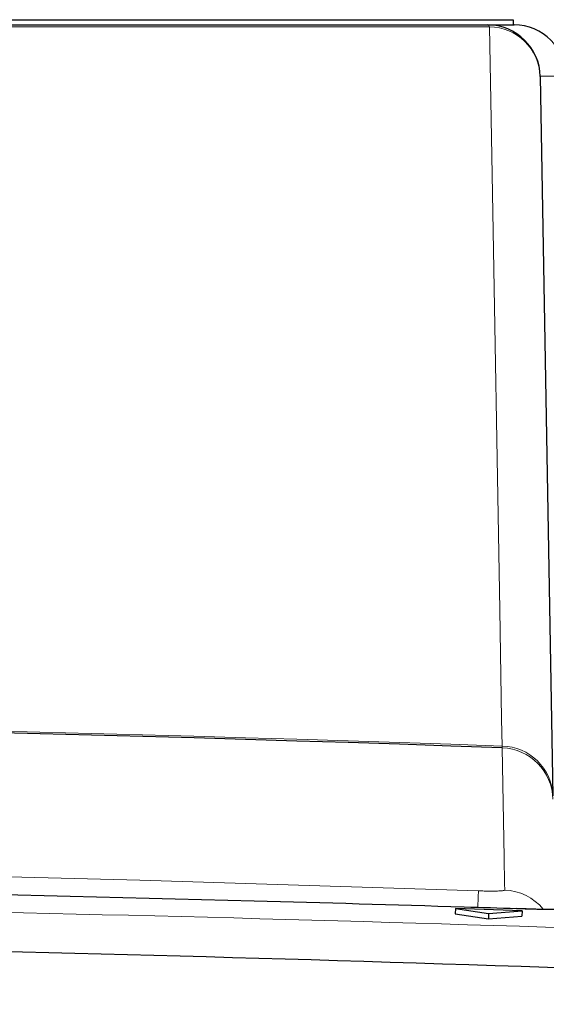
# Paper-space layout 'Blatt5' of a CAD drawing. Header units: millimetres. Extents: x 5 to 418, y 2 to 292.
# Tile 26 of 32: x 237.62 to 244.31, y 219.14 to 231.63. Entities that reach past the tile are written whole.
import ezdxf

# ---------------------------------------------------------------- set-up
doc = ezdxf.new("R2010")
doc.units = ezdxf.units.MM
doc.layers.add('SLD-0', color=7, linetype='Continuous')
doc.styles.add('SLDTEXTSTYLE0', font='TXT', dxfattribs={"width": 0.605})
doc.dimstyles.new('SLDDIMSTYLE5', dxfattribs={"dimtxt": 3.5, "dimasz": 3.5, "dimexe": 0, "dimexo": 0.0625, "dimgap": 0.875, "dimtad": 1, "dimlfac": 1.5, "dimrnd": 1e-09, "dimzin": 12, "dimdsep": 46, "dimtxsty": 'SLDTEXTSTYLE0', "dimsah": 1, "dimcen": 0.09, "dimadec": 0, "dimazin": 3, "dimtfac": 1, "dimtofl": 0, "dimtmove": 0, "dimatfit": 3, "dimfxl": 1, "dimfrac": 2, "dimtolj": 1, "dimtzin": 12, "dimarcsym": 0})

# ---------------------------------------------------------------- blocks, each defined once
blk = doc.blocks.new('_D_35')
at = {"layer": 'SLD-0', "color": 7}
for p, q in [((166.22, 121.634), (166.22, 250.861)), ((279.553, 121.634), (279.553, 250.861)), ((166.22, 249.861), (279.553, 249.861))]:
    blk.add_line(p, q, dxfattribs=at)
for points in [[(166.22, 249.861), (169.72, 249.401), (169.72, 250.321)], [(279.553, 249.861), (276.053, 250.321), (276.053, 249.401)]]:
    blk.add_solid(points, dxfattribs=at)
at = {"layer": 'SLD-0', "color": 7, "insert": (218.876, 254.373), "char_height": 3.5, "attachment_point": 1, "style": 'SLDTEXTSTYLE0'}
blk.add_mtext('170', dxfattribs=at)

psp = doc.layouts.new('Blatt5')

# ---------------------------------------------------------------- linework, layer by layer
at = {"color": 7, "linetype": 'Continuous', "lineweight": 25}
for p, q in [((231.22, 231.6344), (243.22, 231.6344)), ((243.22, 231.6344), (243.8866, 231.6344)), ((243.8866, 231.6344), (243.8866, 231.5677)), ((243.5638, 231.5677), (243.8982, 231.5677)), ((244.2304, 230.9127), (244.3897, 221.7849)), ((243.1533, 220.3567), (243.1509, 220.2902)), ((243.1509, 220.2902), (243.5723, 220.2264)), ((243.1533, 220.3567), (243.5747, 220.2929)), ((243.9995, 220.3265), (243.1533, 220.3567)), ((243.5747, 220.2929), (243.5723, 220.2264)), ((243.5747, 220.2929), (243.9995, 220.3265)), ((243.9995, 220.3265), (243.9972, 220.26)), ((243.5723, 220.2264), (243.9972, 220.26))]:
    psp.add_line(p, q, dxfattribs=at)
at = {"color": 7, "linetype": 'Continuous', "lineweight": 18}
psp.add_line((243.7474, 222.3954), (243.7459, 222.4169), dxfattribs=at)
at = {"color": 7, "linetype": 'Continuous', "lineweight": 18, "flags": 128}
for points in [[(243.7459, 222.4169), (243.7398, 222.7623), (243.7156, 224.1443), (243.6188, 229.672), (243.586, 231.5446)], [(243.779, 220.5894), (243.7776, 220.6725), (243.7717, 221.005), (243.7474, 222.3954)]]:
    psp.add_lwpolyline(points, dxfattribs=at)
at = {"color": 7, "linetype": 'Continuous', "lineweight": 25}
for centre, radius, start, end in [((243.5638, 230.901), 0.6667, 1, 90), ((243.8982, 230.901), 0.6667, 1, 90), ((222.8866, -368.4323), 591.1958, 87.9778569, 92.0221431)]:
    psp.add_arc(centre, radius, start, end, dxfattribs=at)
at = {"color": 7, "linetype": 'Continuous', "lineweight": 18}
for centre, radius, start, end in [((243.5546, 231.5366), 0.0325, 14.291, 73.44366), ((243.5766, 230.8904), 0.6542, 1.94686, 89.16905), ((222.8866, -368.4323), 591.2173, 87.9780764, 92.0219236), ((243.7359, 221.7627), 0.6542, 1.94592, 89.12568), ((243.7247, 221.7298), 0.6659, 1.05193, 88.04325), ((337.1002, 217.0818), 93.72, 177.860694, 177.988061), ((243.7557, 219.9228), 0.667, 39.7045, 87.99709)]:
    psp.add_arc(centre, radius, start, end, dxfattribs=at)
psp.add_ellipse((243.2314, 230.901), major_axis=(1.3333, 0.0116), ratio=0.0087242, start_param=0.0000761, end_param=0.7238801, dxfattribs=at)
for points, knots in [([(243.586, 231.5446), (241.882, 231.5446), (238.4722, 231.5448), (233.3303, 231.5449), (228.1706, 231.545), (223.5625, 231.545), (219.5173, 231.545), (216.0376, 231.5449), (212.559, 231.5449), (209.0826, 231.5448), (205.6233, 231.5447), (203.3281, 231.5446), (202.1872, 231.5446)], [0, 0, 0, 0, 0.1240156, 0.248154, 0.3726687, 0.4973114, 0.5811585, 0.6650056, 0.7488917, 0.8328946, 0.9169361, 1, 1, 1, 1]), ([(232.7054, 220.8575), (233.0761, 220.851), (235.2243, 220.8139), (238.8047, 220.7324), (242.0135, 220.6272), (243.4455, 220.5803)], [0, 0, 0, 0, 0.1035199, 0.5999338, 1, 1, 1, 1]), ([(243.4455, 220.5803), (243.4703, 220.5795), (243.5324, 220.5776), (243.6262, 220.5768), (243.7107, 220.5785), (243.7681, 220.5827), (243.7754, 220.5871), (243.779, 220.5894)], [0, 0, 0, 0, 0.1424488, 0.3561852, 0.5704207, 0.7852495, 1, 1, 1, 1]), ([(184.3342, 219.3317), (185.2216, 219.383), (189.6588, 219.6392), (197.6508, 220.0099), (208.3142, 220.3357), (218.9854, 220.486), (229.6624, 220.4633), (240.3001, 220.2636), (250.8947, 219.9049), (257.9239, 219.5228), (261.439, 219.3317)], [0, 0, 0, 0, 0.0345653, 0.1728308, 0.3110963, 0.4493987, 0.587812, 0.7262622, 0.8631132, 1, 1, 1, 1]), ([(245.2633, 220.3953), (245.2596, 220.3907), (245.2522, 220.3812), (245.1938, 220.369), (245.1015, 220.3586), (244.9762, 220.3507), (244.8201, 220.3451), (244.6402, 220.3423), (244.4384, 220.3421), (244.2483, 220.3444), (244.0769, 220.348), (243.9794, 220.3509), (243.9303, 220.3524)], [0, 0, 0, 0, 0.1059593, 0.214994, 0.3209609, 0.4300014, 0.5359948, 0.6450623, 0.7510608, 0.8601336, 0.9296456, 1, 1, 1, 1])]:
    psp.add_open_spline(points, degree=3, knots=knots, dxfattribs=at)
at = {"color": 7, "linetype": 'Continuous', "lineweight": 25}
for points, knots in [([(202.2094, 231.5677), (205.6563, 231.5677), (212.5643, 231.5677), (222.9467, 231.5677), (233.3056, 231.5677), (240.1398, 231.5677), (243.5638, 231.5677)], [0, 0, 0, 0, 0.2508222, 0.5026819, 0.7508343, 1, 1, 1, 1]), ([(243.9303, 220.3524), (243.7082, 220.3594), (242.5977, 220.3944), (237.9328, 220.5273), (230.5617, 220.6859), (224.0784, 220.6615), (221.1508, 220.6504)], [0, 0, 0, 0, 0.0292618, 0.1463091, 0.6145127, 1, 1, 1, 1]), ([(245.136, 220.368), (245.1351, 220.3678), (245.1324, 220.3671), (245.0678, 220.3585), (244.9098, 220.3485), (244.6064, 220.3419), (244.2497, 220.3433), (244.0119, 220.3516), (243.9303, 220.3545)], [0, 0, 0, 0, 0.0528426, 0.1658955, 0.3427841, 0.585781, 0.8577928, 1, 1, 1, 1]), ([(261.9688, 218.7502), (261.0816, 218.8047), (256.6454, 219.0774), (248.6544, 219.4732), (237.9916, 219.8241), (227.3201, 219.9909), (216.6421, 219.9763), (205.8265, 219.7724), (194.8776, 219.3887), (187.4959, 218.963), (183.8044, 218.7502)], [0, 0, 0, 0, 0.03409426, 0.17047597, 0.30685768, 0.44327936, 0.57982117, 0.71640309, 0.85817909, 1, 1, 1, 1])]:
    psp.add_open_spline(points, degree=3, knots=knots, dxfattribs=at)

# ---------------------------------------------------------------- dimensions: what is measured, and where the dimension line sits
at = {"layer": 'SLD-0', "color": 7}
dim = psp.add_linear_dim(base=(279.5533, 249.8615), p1=(166.22, 121.6344), p2=(279.5533, 121.6344), dimstyle='SLDDIMSTYLE5', dxfattribs=at)
dim.commit()
dim.dimension.update_dxf_attribs({"geometry": '_D_35', "text_midpoint": (222.8866, 249.8615), "dimtype": 160})

doc.saveas('drawing.dxf')
